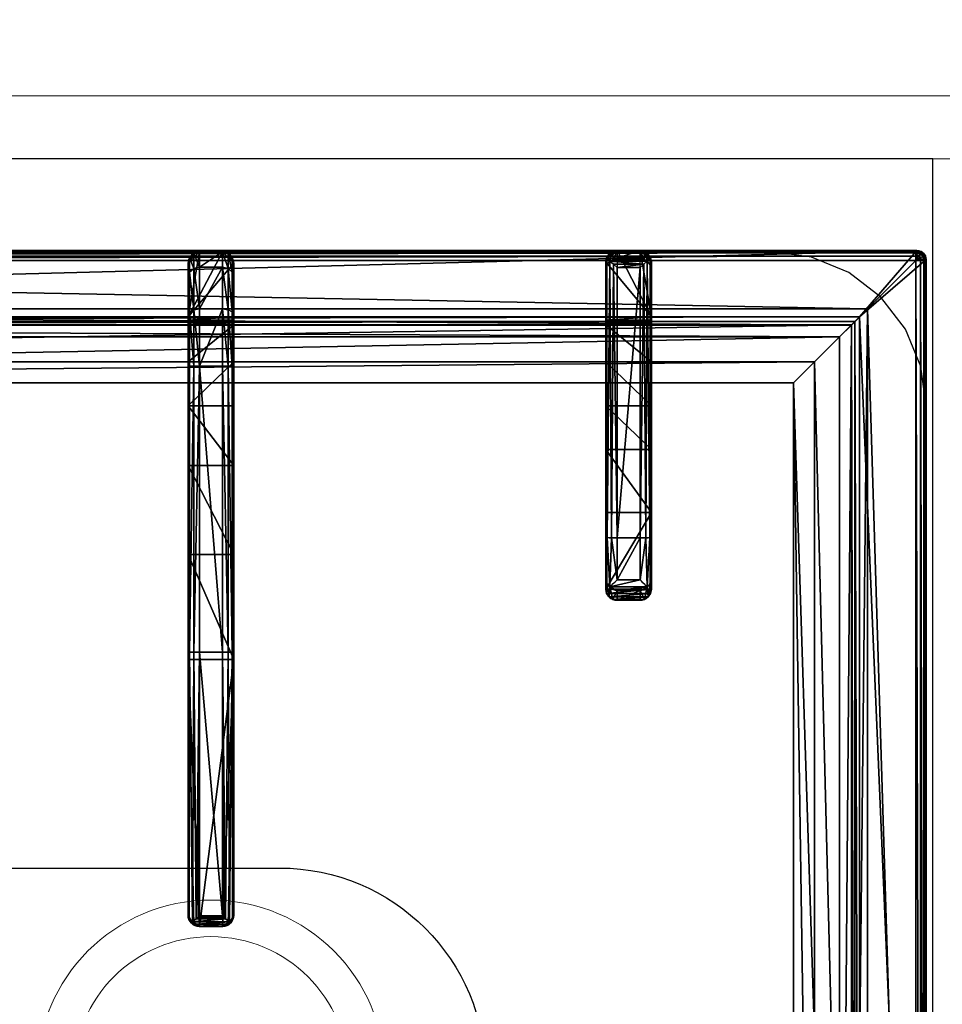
# Model space of a CAD drawing. Header units: millimetres. Extents: x 103872 to 294171, y 5570 to 32737.
# Tile 31 of 117: x 107410 to 107611, y 11869 to 12084. Entities that reach past the tile are written whole.
import ezdxf

# ---------------------------------------------------------------- set-up
doc = ezdxf.new("R2010")
doc.units = ezdxf.units.MM
doc.header["$LTSCALE"] = 2.5
doc.linetypes.add('CONTINUA', pattern=[0])
doc.layers.add('CKD Equipments', color=252, linetype='Continuous', lineweight=0)
doc.layers.add('Dimension', color=40, linetype='Continuous', lineweight=0)
for name, color, linetype in [('IQ_200_3D', 1, 'Continuous'), ('IQ_204_2D', 7, 'CONTINUA'), ('IQ_204_3D', 7, 'Continuous')]:
    doc.layers.add(name, color=color, linetype=linetype)

# ---------------------------------------------------------------- blocks, each defined once
blk = doc.blocks.new('ELECTROLUX-MC7-TOPFYERBRURNERS4')
at = {"layer": 'IQ_200_3D', "color": 8}
for points, invisible_edges in [([(800, -80.5, 900), (779.66, -117.26, 900), (779.66, -619.74, 900), (800, -655, 900)], 5), ([(778.51, -628.47, 900), (779.66, -619.74, 900), (800, -655, 900)], 10), ([(775.14, -636.62, 900), (778.51, -628.47, 900), (800, -655, 900)], 10), ([(769.77, -643.61, 900), (775.14, -636.62, 900), (800, -655, 900)], 10), ([(762.78, -648.98, 900), (769.77, -643.61, 900), (800, -655, 900)], 10), ([(754.63, -652.35, 900), (762.78, -648.98, 900), (800, -655, 900)], 10), ([(800, -655, 900), (745.89, -653.5, 900), (454.11, -653.5, 900), (400, -655, 900)], 5), ([(745.89, -653.5, 900), (754.63, -652.35, 900), (800, -655, 900)], 10)]:
    blk.add_3dface(points, dxfattribs=dict(at, invisible_edges=invisible_edges))
at = {"layer": 'IQ_204_2D', "color": 8}
for p, q in [((780, -651.5), (780, -85.5)), ((634.69, -492.25), (635.11, -492.25)), ((635.11, -492.25), (692.24, -492.25)), ((692.24, -492.25), (754.69, -492.25)), ((754.69, -494.75), (754.69, -492.25)), ((754.69, -492.25), (777.19, -492.25)), ((632.19, -494.75), (632.19, -499.75)), ((632.64, -494.75), (632.19, -494.75)), ((632.64, -494.75), (632.64, -499.75)), ((632.73, -494.16), (632.73, -500.34)), ((634.54, -494.75), (634.54, -499.75)), ((692.19, -494.75), (634.54, -494.75)), ((692.19, -494.75), (692.19, -499.75)), ((754.69, -494.75), (692.19, -494.75)), ((754.69, -494.75), (754.69, -499.75)), ((779.69, -494.75), (754.69, -494.75)), ((779.69, -494.75), (779.69, -499.75)), ((632.19, -499.75), (632.64, -499.75)), ((634.54, -499.75), (692.19, -499.75)), ((692.19, -499.75), (754.69, -499.75)), ((754.69, -502.25), (754.69, -499.75)), ((754.69, -499.75), (779.69, -499.75)), ((635.11, -502.25), (634.69, -502.25)), ((692.24, -502.25), (635.11, -502.25)), ((754.69, -502.25), (692.24, -502.25)), ((777.19, -502.25), (754.69, -502.25)), ((708.09, -583.5), (705.96, -583.5)), ((708.09, -583.5), (717.24, -583.5)), ((717.24, -583.5), (777.53, -583.5)), ((703.52, -591), (703.52, -586)), ((703.52, -586), (705.63, -586)), ((705.63, -586), (705.63, -591)), ((717.19, -586), (707.98, -586)), ((707.98, -591), (707.98, -586)), ((717.19, -586), (717.19, -591)), ((778, -586), (717.19, -586)), ((778, -586), (778, -591)), ((780, -586), (780, -591)), ((780, -586), (780, -591)), ((705.63, -591), (703.52, -591)), ((707.98, -591), (717.19, -591)), ((717.19, -591), (778, -591)), ((705.96, -593.5), (708.09, -593.5)), ((717.24, -593.5), (708.09, -593.5)), ((777.53, -593.5), (717.24, -593.5)), ((422, -653.5), (778, -653.5))]:
    blk.add_line(p, q, dxfattribs=at)
blk.add_lwpolyline([(751.02, -112.48), (448.98, -112.48), (448.98, -624.52), (751.02, -624.52)], close=True, dxfattribs=at)
blk.add_lwpolyline([(645, -383.5), (645, -512.25, -1), (555, -512.25), (555, -383.5)], format="xyb", dxfattribs=at)
for centre, start, end in [((777.19, -494.75), 0, 90), ((777.19, -499.75), 270, 0)]:
    blk.add_arc(centre, 2.5, start, end, dxfattribs=at)
at = {"layer": 'IQ_204_2D', "color": 8, "extrusion": (0, 0, -1)}
for centre, major_axis, ratio, start_param, end_param in [((634.69, -494.75), (2.5, 0), 0.99863, 3.141593, 4.712389), ((635.11, -494.75), (0, 2.5), 0.951091, -0.914364, 0), ((692.24, -494.75), (0, 2.5), 0.02182, 4.712389, 6.283185), ((636.11, -494.75), (3.47, 0), 0.720185, 3.141593, 3.380139), ((634.69, -499.75), (-2.5, 0), 0.99863, 4.712389, 6.283185), ((636.11, -499.75), (-3.47, 0), 0.720185, -0.238546, 0), ((635.11, -499.75), (0, 2.5), 0.951091, 3.141593, 4.055957), ((692.24, -499.75), (0, 2.5), 0.02182, 3.141593, 4.712389), ((778, -651.5), (-1.42, 1.42), 0.997265, 2.357564, 3.925621)]:
    blk.add_ellipse(centre, major_axis=major_axis, ratio=ratio, start_param=start_param, end_param=end_param, dxfattribs=at)
at = {"layer": 'IQ_204_2D', "color": 8}
for centre, major_axis, ratio, start_param, end_param in [((708.09, -586), (1.92, 1.92), 0.8391, 1.592613, 2.268928), ((708.09, -586), (0, 2.5), 0.84544, 0, 0.894481), ((708.09, -586), (-2.5, 2.5), 0.02182, 0.872665, 1.54898), ((717.24, -586), (0, 2.5), 0.02182, 0, 1.570796), ((777.53, -586), (0, 2.5), 0.948965, -0.895145, 0), ((708.09, -591), (-1.92, 1.92), 0.8391, 0.872665, 1.54898), ((708.09, -591), (2.5, 2.5), 0.02182, 1.592613, 2.268928), ((717.24, -591), (0, 2.5), 0.02182, 1.570796, 3.141593), ((708.09, -591), (0, 2.5), 0.84544, 2.247111, 3.141593), ((777.53, -591), (0, 2.5), 0.948965, 3.141593, 4.036737)]:
    blk.add_ellipse(centre, major_axis=major_axis, ratio=ratio, start_param=start_param, end_param=end_param, dxfattribs=at)
for points, knots in [([(633.22, -493.22), (633.07, -493.42), (632.94, -493.63), (632.8, -493.95), (632.76, -494.06), (632.73, -494.16)], [11.917214, 11.917214, 11.917214, 11.917214, 12.775852, 12.775852, 13.165698, 13.165698, 13.165698, 13.165698]), ([(634.54, -494.75), (634.54, -494.75), (634.54, -494.75), (634.54, -494.75), (634.54, -494.75), (634.54, -494.75), (634.54, -494.75), (634.54, -494.74), (634.54, -494.74), (634.54, -494.74), (634.53, -494.74), (634.53, -494.73), (634.53, -494.73), (634.51, -494.71), (634.5, -494.7), (634.48, -494.68), (634.46, -494.66), (634.41, -494.6), (634.37, -494.55), (634.25, -494.41), (634.15, -494.31), (633.97, -494.1), (633.87, -493.99), (633.68, -493.77), (633.59, -493.66), (633.41, -493.44), (633.31, -493.33), (633.22, -493.22)], [8.18857, 8.18857, 8.18857, 8.18857, 8.190334, 8.190334, 8.192098, 8.192098, 8.195626, 8.195626, 8.202682, 8.202682, 8.216794, 8.216794, 8.245018, 8.245018, 8.301466, 8.301466, 8.414361, 8.414361, 8.640152, 8.640152, 9.091733, 9.091733, 9.543315, 9.543315, 9.994896, 9.994896, 10.458359, 10.458359, 10.458359, 10.458359]), ([(632.73, -500.34), (632.76, -500.44), (632.8, -500.55), (632.94, -500.87), (633.07, -501.08), (633.22, -501.28)], [0.764042, 0.764042, 0.764042, 0.764042, 1.153889, 1.153889, 2.012527, 2.012527, 2.012527, 2.012527]), ([(633.22, -501.28), (633.31, -501.17), (633.41, -501.06), (633.59, -500.84), (633.68, -500.73), (633.87, -500.51), (633.97, -500.4), (634.15, -500.19), (634.25, -500.09), (634.37, -499.95), (634.41, -499.9), (634.46, -499.84), (634.48, -499.82), (634.5, -499.8), (634.51, -499.79), (634.53, -499.77), (634.53, -499.77), (634.53, -499.76), (634.54, -499.76), (634.54, -499.76), (634.54, -499.76), (634.54, -499.75), (634.54, -499.75), (634.54, -499.75), (634.54, -499.75), (634.54, -499.75), (634.54, -499.75), (634.54, -499.75)], [5.918265, 5.918265, 5.918265, 5.918265, 6.381728, 6.381728, 6.833309, 6.833309, 7.284891, 7.284891, 7.736472, 7.736472, 7.962263, 7.962263, 8.075158, 8.075158, 8.131606, 8.131606, 8.15983, 8.15983, 8.173942, 8.173942, 8.180998, 8.180998, 8.184526, 8.184526, 8.18629, 8.18629, 8.188054, 8.188054, 8.188054, 8.188054]), ([(705.96, -583.5), (705.81, -583.5), (705.65, -583.51), (705.34, -583.58), (705.18, -583.63), (704.88, -583.75), (704.74, -583.83), (704.47, -584.02), (704.35, -584.12), (704.13, -584.34), (704.03, -584.47), (703.85, -584.74), (703.77, -584.89), (703.65, -585.2), (703.6, -585.36), (703.54, -585.68), (703.52, -585.84), (703.52, -586)], [3.776921, 3.776921, 3.776921, 3.776921, 4.248957, 4.248957, 4.720993, 4.720993, 5.193029, 5.193029, 5.665065, 5.665065, 6.135831, 6.135831, 6.606596, 6.606596, 7.077361, 7.077361, 7.548126, 7.548126, 7.548126, 7.548126]), ([(779.38, -584.44), (779.21, -584.64), (779.01, -584.87), (778.67, -585.25), (778.53, -585.41), (778.26, -585.71), (778.13, -585.86), (778, -586)], [11.858599, 11.858599, 11.858599, 11.858599, 12.773425, 12.773425, 13.35037, 13.35037, 13.927314, 13.927314, 13.927314, 13.927314]), ([(780, -586), (779.99, -585.86), (779.97, -585.71), (779.91, -585.41), (779.86, -585.25), (779.69, -584.87), (779.55, -584.64), (779.38, -584.44)], [0, 0, 0, 0, 0.576945, 0.576945, 1.153889, 1.153889, 2.068716, 2.068716, 2.068716, 2.068716]), ([(703.52, -591), (703.52, -591.16), (703.54, -591.32), (703.6, -591.64), (703.65, -591.8), (703.77, -592.11), (703.85, -592.26), (704.03, -592.53), (704.13, -592.66), (704.35, -592.88), (704.47, -592.98), (704.74, -593.17), (704.88, -593.25), (705.18, -593.37), (705.34, -593.42), (705.65, -593.48), (705.81, -593.5), (705.96, -593.5)], [15.096253, 15.096253, 15.096253, 15.096253, 15.567018, 15.567018, 16.037783, 16.037783, 16.508548, 16.508548, 16.979314, 16.979314, 17.45135, 17.45135, 17.923386, 17.923386, 18.395422, 18.395422, 18.867458, 18.867458, 18.867458, 18.867458]), ([(778, -591), (778.13, -591.14), (778.26, -591.29), (778.53, -591.59), (778.67, -591.75), (779.01, -592.13), (779.21, -592.36), (779.38, -592.56)], [0, 0, 0, 0, 0.576945, 0.576945, 1.153889, 1.153889, 2.068716, 2.068716, 2.068716, 2.068716]), ([(779.38, -592.56), (779.55, -592.36), (779.69, -592.13), (779.86, -591.75), (779.91, -591.59), (779.97, -591.29), (779.99, -591.14), (780, -591)], [11.858599, 11.858599, 11.858599, 11.858599, 12.773425, 12.773425, 13.35037, 13.35037, 13.927314, 13.927314, 13.927314, 13.927314])]:
    blk.add_open_spline(points, degree=3, knots=knots, dxfattribs=at)
at = {"layer": 'IQ_204_3D', "color": 8}
mesh = blk.add_polyface(dxfattribs=at)
corners = [(779.78, -85.71, 904.1), (780, -85.5, 900), (779.52, -84.72, 904.14), (779.73, -84.5, 900), (778, -83.5, 900), (778.78, -83.98, 904.14), (779, -83.77, 900), (777.79, -83.72, 904.1), (779.48, -85.71, 905.06), (779.29, -84.85, 905), (778.65, -85.21, 905.73), (778.76, -85.71, 905.75), (778.65, -84.21, 905), (777.79, -84.02, 905.06), (778.29, -84.85, 905.73), (777.79, -84.74, 905.75), (777.79, -85.71, 906), (422.21, -85.71, 906), (422.21, -84.74, 905.75), (422.21, -84.02, 905.06), (422.21, -83.72, 904.1), (422, -83.5, 900), (765.45, -638.95, 900), (422, -653.5, 900), (434.55, -638.95, 900), (765.45, -98.05, 900), (780, -651.5, 900), (434.55, -98.05, 900), (420, -85.5, 900), (421, -83.77, 900), (779.73, -652.5, 900), (779, -653.23, 900), (778, -653.5, 900), (420, -651.5, 900), (420.27, -652.5, 900), (421, -653.23, 900), (420.27, -84.5, 900), (421.22, -83.98, 904.14), (420.48, -84.72, 904.14), (420.22, -85.71, 904.1), (421.35, -84.21, 905), (421.71, -84.85, 905.73), (420.71, -84.85, 905), (420.52, -85.71, 905.06), (421.35, -85.21, 905.73), (421.24, -85.71, 905.75), (422.21, -651.29, 906), (421.24, -651.29, 905.75), (420.52, -651.29, 905.06), (420.22, -651.29, 904.1), (420.48, -652.28, 904.14), (421.22, -653.02, 904.14), (422.21, -653.28, 904.1), (420.71, -652.15, 905), (421.35, -651.79, 905.73), (421.35, -652.79, 905), (422.21, -652.98, 905.06), (421.71, -652.15, 905.73), (422.21, -652.26, 905.75), (435.55, -637.95, 899.73), (435.55, -99.05, 899.73), (436.28, -99.78, 899), (436.28, -637.22, 899), (438.88, -634.62, 902.5), (438.88, -102.38, 902.5), (436.31, -637.19, 905.06), (436.31, -99.81, 905.06), (432.81, -96.31, 906), (432.81, -640.69, 906), (448.98, -624.52, 885), (448.98, -112.48, 885), (444.36, -107.86, 885), (444.36, -629.14, 885), (777.79, -653.28, 904.1), (777.79, -652.98, 905.06), (777.79, -651.29, 906), (777.79, -652.26, 905.75), (763.72, -637.22, 899), (764.45, -637.95, 899.73), (764.45, -99.05, 899.73), (763.72, -99.78, 899), (767.19, -640.69, 906), (767.19, -96.31, 906), (778.78, -653.02, 904.14), (779.52, -652.28, 904.14), (779.78, -651.29, 904.1), (778.65, -652.79, 905), (778.29, -652.15, 905.73), (779.29, -652.15, 905), (779.48, -651.29, 905.06), (778.65, -651.79, 905.73), (778.76, -651.29, 905.75), (761.12, -634.62, 902.5), (751.02, -624.52, 885), (763.69, -637.19, 905.06), (755.64, -629.14, 885), (755.64, -107.86, 885), (751.02, -112.48, 885), (761.12, -102.38, 902.5), (763.69, -99.81, 905.06)]
mesh.append_faces([[corners[k] for k in face] for face in [(16, 10, 14), (17, 41, 44), (46, 54, 57), (75, 87, 90)]], dxfattribs={"color": 8})
mesh.append_faces([[corners[k] for k in face] for face in [(4, 5, 6), (8, 10, 11), (16, 11, 10), (15, 16, 14), (7, 19, 13), (13, 18, 15), (28, 38, 36), (19, 41, 18), (17, 18, 41), (45, 17, 44), (39, 48, 43), (43, 47, 45), (23, 51, 35), (48, 54, 47), (46, 47, 54), (58, 46, 57), (52, 74, 56), (76, 56, 74), (26, 84, 30), (74, 87, 76), (85, 88, 84), (88, 87, 86), (75, 76, 87), (91, 75, 90), (85, 8, 89), (11, 89, 8)]], dxfattribs={"vtx0": -1, "color": 8})
mesh.append_faces([[corners[k] for k in face] for face in [(16, 15, 17), (22, 23, 24), (25, 26, 22), (27, 21, 25), (21, 28, 29), (6, 1, 4), (4, 25, 21), (24, 28, 27), (35, 33, 23), (26, 25, 1), (23, 22, 32), (17, 45, 46), (75, 81, 46), (81, 16, 82), (46, 67, 17), (17, 82, 16), (93, 72, 69), (72, 93, 95), (70, 71, 97), (97, 95, 93)]], dxfattribs={"vtx0": -1, "vtx1": -1, "color": 8})
mesh.append_faces([[corners[k] for k in face] for face in [(21, 27, 28), (4, 1, 25), (26, 32, 22), (24, 23, 33)]], dxfattribs={"vtx0": -1, "vtx1": -1, "vtx2": -1, "color": 8})
mesh.append_faces([[corners[k] for k in face] for face in [(17, 15, 18), (24, 33, 28), (46, 45, 47), (75, 58, 76), (16, 91, 11)]], dxfattribs={"vtx0": -1, "vtx2": -1, "color": 8})
mesh.append_faces([[corners[k] for k in face] for face in [(0, 1, 2), (5, 2, 6), (8, 0, 9), (5, 12, 2), (5, 7, 12), (12, 13, 14), (12, 14, 9), (2, 9, 0), (10, 9, 14), (19, 18, 13), (4, 21, 7), (30, 31, 26), (34, 33, 35), (20, 21, 37), (38, 37, 36), (19, 20, 40), (38, 42, 37), (38, 39, 42), (42, 43, 44), (42, 44, 40), (37, 40, 20), (41, 40, 44), (48, 47, 43), (28, 33, 39), (49, 33, 50), (51, 50, 35), (48, 49, 53), (51, 55, 50), (51, 52, 55), (55, 56, 57), (55, 57, 53), (50, 53, 49), (54, 53, 57), (24, 27, 59), (61, 62, 60), (63, 64, 65), (67, 68, 66), (69, 70, 63), (61, 71, 62), (73, 74, 52), (58, 56, 76), (32, 73, 23), (62, 77, 59), (22, 24, 78), (27, 25, 60), (80, 61, 79), (73, 32, 83), (84, 83, 30), (74, 73, 86), (88, 89, 90), (88, 86, 84), (83, 84, 86), (92, 93, 63), (68, 81, 65), (92, 63, 94), (72, 95, 62), (95, 96, 77), (98, 97, 92), (81, 82, 94), (98, 92, 99), (77, 80, 78), (25, 22, 79), (0, 8, 85), (91, 89, 11), (80, 96, 61), (70, 97, 64), (64, 98, 66), (82, 67, 99), (1, 0, 26)]], dxfattribs={"vtx1": -1, "color": 8})
mesh.append_faces([[corners[k] for k in face] for face in [(31, 32, 26), (75, 46, 58), (75, 16, 81), (81, 68, 46), (68, 67, 46), (67, 82, 17), (70, 69, 71), (72, 71, 69), (71, 96, 97), (96, 95, 97), (16, 75, 91)]], dxfattribs={"vtx1": -1, "vtx2": -1, "color": 8})
mesh.append_faces([[corners[k] for k in face] for face in [(1, 3, 2), (4, 7, 5), (2, 3, 6), (8, 9, 10), (7, 13, 12), (12, 9, 2), (13, 15, 14), (7, 20, 19), (21, 20, 7), (6, 3, 1), (28, 36, 29), (21, 29, 37), (28, 39, 38), (37, 29, 36), (19, 40, 41), (39, 43, 42), (42, 40, 37), (43, 45, 44), (39, 49, 48), (33, 49, 39), (33, 34, 50), (23, 52, 51), (50, 34, 35), (48, 53, 54), (52, 56, 55), (55, 53, 50), (56, 58, 57), (27, 60, 59), (62, 59, 60), (64, 66, 65), (68, 65, 66), (70, 64, 63), (71, 72, 62), (73, 52, 23), (77, 78, 59), (24, 59, 78), (25, 79, 60), (61, 60, 79), (32, 31, 83), (26, 85, 84), (83, 31, 30), (74, 86, 87), (73, 83, 86), (85, 89, 88), (88, 90, 87), (89, 91, 90), (93, 69, 63), (81, 94, 65), (63, 65, 94), (95, 77, 62), (96, 80, 77), (97, 93, 92), (82, 99, 94), (92, 94, 99), (80, 79, 78), (22, 78, 79), (96, 71, 61), (97, 98, 64), (98, 99, 66), (67, 66, 99), (0, 85, 26)]], dxfattribs={"vtx2": -1, "color": 8})
mesh = blk.add_polyface(dxfattribs=at)
corners = [(634.06, -492.51, 931.06), (633.44, -492.58, 922), (633.22, -493.22, 931.91), (635.11, -492.25, 930.01), (634.69, -492.25, 922), (632.52, -493.5, 922), (632.73, -494.16, 931.11), (632.64, -494.75, 930.59), (632.64, -494.6, 930.62), (632.19, -494.75, 922), (632.66, -494.45, 930.72), (690.6, -492.25, 922), (690.6, -502.25, 922), (634.69, -502.25, 922), (632.52, -501, 922), (633.44, -501.92, 922), (632.19, -499.75, 922), (692.24, -492.25, 932.5), (713.55, -492.25, 917.44), (754.69, -492.25, 932.5), (765.94, -492.25, 929.49), (774.17, -492.25, 921.25), (777.19, -492.25, 900), (765.45, -492.25, 900), (777.19, -492.25, 910), (733.01, -492.25, 904.45), (764.77, -492.25, 899.88), (764.17, -492.25, 899.53), (755.64, -492.25, 885), (746.02, -492.25, 885), (763.72, -492.25, 899), (692.21, -492.58, 933.75), (633.92, -494.04, 932.35), (692.19, -493.5, 934.67), (692.19, -494.75, 935), (634.26, -494.43, 932.45), (634.42, -494.6, 932.47), (634.48, -494.68, 932.48), (634.52, -494.72, 932.48), (634.54, -494.75, 932.48), (754.69, -492.58, 933.75), (766.56, -492.58, 930.57), (754.69, -494.75, 935), (767.02, -493.5, 931.36), (754.69, -493.5, 934.67), (767.19, -494.75, 931.65), (776.05, -493.5, 922.33), (775.25, -492.58, 921.87), (779.69, -494.75, 910), (779.35, -493.5, 910), (776.34, -494.75, 922.5), (778.44, -492.58, 910), (779.69, -494.75, 900), (779.35, -493.5, 900), (778.44, -492.58, 900), (633.22, -501.28, 931.91), (632.73, -500.34, 931.11), (633.92, -500.46, 932.35), (634.26, -500.07, 932.45), (634.42, -499.9, 932.47), (634.48, -499.82, 932.48), (634.54, -499.76, 932.48), (632.64, -499.75, 930.59), (632.64, -499.9, 930.62), (632.66, -500.05, 930.72), (634.06, -501.99, 931.06), (635.11, -502.25, 930.01), (692.24, -502.25, 932.5), (733.01, -502.25, 904.45), (777.19, -502.25, 910), (713.55, -502.25, 917.44), (746.02, -502.25, 885), (763.72, -502.25, 899), (755.64, -502.25, 885), (764.17, -502.25, 899.53), (764.77, -502.25, 899.88), (765.45, -502.25, 900), (777.19, -502.25, 900), (774.17, -502.25, 921.25), (765.94, -502.25, 929.49), (754.69, -502.25, 932.5), (778.44, -501.92, 910), (775.25, -501.92, 921.87), (779.69, -499.75, 910), (776.05, -501, 922.33), (779.35, -501, 910), (776.34, -499.75, 922.5), (767.02, -501, 931.36), (766.56, -501.92, 930.57), (754.69, -499.75, 935), (754.69, -501, 934.67), (767.19, -499.75, 931.65), (754.69, -501.92, 933.75), (778.44, -501.92, 900), (779.69, -499.75, 900), (779.35, -501, 900), (692.21, -501.92, 933.75), (692.19, -501, 934.67), (692.19, -499.75, 935)]
mesh.append_faces([[corners[k] for k in face] for face in [(0, 1, 2), (1, 5, 2), (2, 5, 6), (32, 33, 2), (2, 31, 0), (56, 14, 55), (65, 55, 15), (15, 55, 14), (65, 96, 55), (55, 97, 57)]], dxfattribs={"color": 8})
mesh.append_faces([[corners[k] for k in face] for face in [(9, 6, 5), (33, 31, 2), (20, 40, 41), (42, 43, 44), (43, 47, 41), (50, 49, 46), (51, 46, 49), (48, 53, 49), (22, 51, 54), (54, 49, 53), (6, 55, 2), (13, 65, 15), (78, 81, 82), (83, 84, 85), (84, 88, 82), (91, 90, 87), (92, 87, 90), (94, 85, 95), (95, 81, 93), (83, 50, 86), (42, 91, 45), (45, 86, 50), (96, 97, 55), (89, 97, 90), (90, 96, 92), (29, 68, 25), (12, 18, 70), (70, 25, 68)]], dxfattribs={"vtx0": -1, "color": 8})
mesh.append_faces([[corners[k] for k in face] for face in [(5, 11, 9), (13, 14, 12), (11, 17, 18), (24, 18, 21), (30, 25, 27), (19, 40, 20), (56, 10, 64), (7, 9, 62), (66, 12, 67), (68, 69, 70), (71, 72, 68), (70, 67, 12), (69, 81, 78), (22, 52, 23), (95, 77, 94), (80, 92, 67), (97, 96, 90), (34, 98, 42)]], dxfattribs={"vtx0": -1, "vtx1": -1, "color": 8})
mesh.append_faces([[corners[k] for k in face] for face in [(24, 23, 25), (36, 37, 34), (37, 38, 34), (38, 39, 34), (60, 37, 59), (37, 60, 38), (38, 61, 39), (61, 38, 60), (37, 36, 59), (62, 64, 10), (69, 68, 76), (23, 94, 77), (61, 60, 98), (60, 59, 98), (39, 61, 34), (61, 98, 34)]], dxfattribs={"vtx0": -1, "vtx1": -1, "vtx2": -1, "color": 8})
mesh.append_faces([[corners[k] for k in face] for face in [(24, 25, 18), (17, 0, 31), (24, 47, 51), (17, 31, 40), (80, 88, 92), (69, 93, 81), (67, 96, 65), (98, 57, 97), (67, 92, 96)]], dxfattribs={"vtx0": -1, "vtx2": -1, "color": 8})
mesh.append_faces([[corners[k] for k in face] for face in [(0, 3, 1), (10, 6, 9), (1, 4, 5), (4, 3, 11), (22, 23, 24), (28, 29, 30), (3, 0, 17), (35, 36, 34), (20, 41, 21), (43, 45, 46), (43, 41, 44), (48, 49, 50), (50, 46, 45), (47, 21, 41), (40, 44, 41), (40, 31, 44), (52, 53, 48), (51, 49, 54), (55, 57, 2), (58, 35, 57), (58, 59, 35), (32, 2, 57), (6, 10, 56), (8, 7, 10), (63, 64, 62), (14, 56, 16), (64, 63, 16), (13, 12, 66), (77, 69, 76), (78, 82, 79), (84, 86, 87), (84, 82, 85), (89, 90, 91), (91, 87, 86), (88, 79, 82), (81, 85, 82), (77, 93, 69), (85, 81, 95), (48, 50, 83), (91, 86, 45), (52, 48, 94), (54, 53, 22), (76, 23, 77), (66, 67, 65), (58, 57, 98), (71, 68, 29), (18, 25, 70), (71, 29, 73), (73, 28, 72), (23, 76, 26), (72, 30, 74), (27, 26, 74)]], dxfattribs={"vtx1": -1, "color": 8})
mesh.append_faces([[corners[k] for k in face] for face in [(7, 8, 9), (4, 11, 5), (11, 12, 9), (14, 16, 12), (16, 9, 12), (3, 17, 11), (17, 19, 18), (19, 20, 18), (20, 21, 18), (23, 26, 25), (26, 27, 25), (29, 25, 30), (33, 32, 34), (34, 42, 33), (33, 44, 31), (19, 17, 40), (22, 24, 51), (36, 35, 59), (7, 62, 10), (9, 16, 62), (63, 62, 16), (72, 74, 68), (74, 75, 68), (75, 76, 68), (69, 78, 70), (78, 79, 70), (79, 80, 70), (80, 67, 70), (53, 52, 22), (52, 94, 23), (89, 98, 97)]], dxfattribs={"vtx1": -1, "vtx2": -1, "color": 8})
mesh.append_faces([[corners[k] for k in face] for face in [(3, 4, 1), (8, 10, 9), (13, 15, 14), (32, 35, 34), (42, 45, 43), (43, 46, 47), (24, 21, 47), (51, 47, 46), (42, 44, 33), (6, 56, 55), (35, 32, 57), (13, 66, 65), (56, 64, 16), (71, 73, 72), (83, 86, 84), (84, 87, 88), (80, 79, 88), (92, 88, 87), (94, 83, 85), (42, 89, 91), (48, 83, 94), (95, 93, 77), (59, 58, 98), (98, 89, 42), (12, 11, 18), (29, 28, 73), (28, 30, 72), (76, 75, 26), (30, 27, 74), (26, 75, 74)]], dxfattribs={"vtx2": -1, "color": 8})
mesh = blk.add_polyface(dxfattribs=at)
corners = [(707.98, -591, 934.6), (706.44, -584.43, 933.98), (706.44, -592.56, 933.98), (707.98, -586, 934.6), (705.63, -586, 932.53), (705.63, -591, 932.53), (703.71, -591.96, 920.55), (703.52, -591, 920.59), (704.24, -592.77, 920.43), (707.18, -593.25, 933.14), (705.96, -593.5, 920), (708.09, -593.5, 932.1), (705.03, -593.31, 920.24), (703.52, -586, 920.59), (703.71, -585.04, 920.55), (707.18, -583.75, 933.14), (704.24, -584.23, 920.43), (705.03, -583.69, 920.24), (705.96, -583.5, 920), (708.09, -583.5, 932.1), (717.24, -593.5, 932.5), (722.73, -593.5, 912.68), (775.79, -593.5, 932.5), (746.02, -593.5, 885), (763.72, -593.5, 899), (736.51, -593.5, 900.63), (755.64, -593.5, 885), (764.17, -593.5, 899.53), (764.77, -593.5, 899.88), (777.5, -593.5, 900), (765.45, -593.5, 900), (722.73, -583.5, 912.68), (746.02, -583.5, 885), (736.51, -583.5, 900.63), (717.24, -583.5, 932.5), (777.5, -583.5, 900), (765.45, -583.5, 900), (775.79, -583.5, 932.5), (764.77, -583.5, 899.88), (764.17, -583.5, 899.53), (755.64, -583.5, 885), (763.72, -583.5, 899), (778.27, -586, 933.1), (780, -586, 900), (778.1, -585.2, 933.81), (778.75, -583.83, 900), (777.64, -584.44, 934.45), (779.66, -584.75, 900), (776.82, -583.75, 933.58), (780, -591, 900), (778.27, -591, 933.1), (779.66, -592.25, 900), (778.75, -593.16, 900), (717.19, -584.75, 934.67), (717.19, -586, 935), (717.21, -583.83, 933.75), (776.98, -585.2, 934.87), (776.27, -586, 935), (717.19, -591, 935), (776.27, -591, 935), (777.64, -592.56, 934.45), (776.98, -591.8, 934.87), (778.1, -591.8, 933.81), (776.82, -593.25, 933.58), (717.21, -593.16, 933.75), (717.19, -592.25, 934.67)]
mesh.append_faces([[corners[k] for k in face] for face in [(5, 6, 2), (5, 7, 6), (6, 8, 2), (13, 4, 14), (16, 14, 1), (1, 14, 4), (42, 43, 44), (45, 46, 47), (46, 45, 48), (46, 44, 47), (44, 43, 47), (1, 55, 15), (48, 55, 46), (46, 53, 56), (57, 56, 54), (50, 62, 49), (49, 62, 51), (63, 52, 60), (52, 51, 60), (60, 51, 62), (61, 65, 60), (59, 58, 61), (60, 64, 63), (9, 64, 2)]], dxfattribs={"color": 8})
mesh.append_faces([[corners[k] for k in face] for face in [(0, 1, 2), (15, 16, 1), (16, 15, 17), (19, 17, 15), (32, 25, 33), (35, 48, 45), (35, 30, 36), (3, 53, 1), (53, 55, 1), (55, 53, 46), (58, 65, 61), (65, 64, 60), (64, 65, 2), (65, 0, 2)]], dxfattribs={"vtx0": -1, "color": 8})
mesh.append_faces([[corners[k] for k in face] for face in [(20, 21, 22), (23, 24, 25), (25, 22, 21), (30, 22, 28), (12, 17, 10), (17, 12, 16), (6, 14, 8), (8, 16, 12), (18, 34, 31), (37, 31, 34), (51, 29, 49), (49, 30, 43)]], dxfattribs={"vtx0": -1, "vtx1": -1, "color": 8})
mesh.append_faces([[corners[k] for k in face] for face in [(25, 28, 22), (37, 38, 33), (35, 43, 30)]], dxfattribs={"vtx0": -1, "vtx1": -1, "vtx2": -1, "color": 8})
mesh.append_faces([[corners[k] for k in face] for face in [(37, 33, 31), (33, 39, 41), (34, 15, 55), (34, 55, 48), (58, 54, 3), (54, 58, 59), (20, 63, 64), (20, 64, 9)]], dxfattribs={"vtx0": -1, "vtx2": -1, "color": 8})
mesh.append_faces([[corners[k] for k in face] for face in [(1, 4, 2), (2, 8, 9), (10, 11, 12), (12, 9, 8), (4, 13, 5), (18, 17, 19), (11, 10, 20), (29, 22, 30), (7, 13, 6), (10, 18, 21), (25, 21, 33), (19, 34, 18), (35, 36, 37), (40, 32, 41), (37, 48, 35), (43, 42, 49), (45, 47, 35), (19, 15, 34), (37, 34, 48), (0, 58, 3), (57, 54, 59), (42, 44, 50), (46, 60, 44), (60, 46, 61), (59, 61, 57), (62, 50, 44), (22, 29, 63), (22, 63, 20), (11, 20, 9), (26, 23, 40), (24, 26, 41), (36, 30, 38), (24, 41, 27), (39, 38, 27)]], dxfattribs={"vtx1": -1, "color": 8})
mesh.append_faces([[corners[k] for k in face] for face in [(10, 21, 20), (24, 27, 25), (27, 28, 25), (13, 14, 6), (14, 16, 8), (36, 38, 37), (38, 39, 33), (32, 33, 41), (47, 43, 35), (29, 30, 49), (3, 54, 53), (58, 0, 65)]], dxfattribs={"vtx1": -1, "vtx2": -1, "color": 8})
mesh.append_faces([[corners[k] for k in face] for face in [(0, 3, 1), (4, 5, 2), (11, 9, 12), (13, 7, 5), (23, 26, 24), (17, 18, 10), (18, 31, 21), (32, 23, 25), (21, 31, 33), (42, 50, 49), (51, 52, 29), (54, 56, 53), (46, 56, 61), (60, 62, 44), (61, 56, 57), (29, 52, 63), (23, 32, 40), (26, 40, 41), (30, 28, 38), (41, 39, 27), (38, 28, 27)]], dxfattribs={"vtx2": -1, "color": 8})
blk = doc.blocks.new('ELECTROLUX-MC-BURNER6')
for radius in [38, 30]:
    blk.add_circle((0, 0), radius)
blk = doc.blocks.new('ARCH')
at = {"layer": 'CKD Equipments', "color": 8}
for p, q in [((115762.15, 12053.55, -880), (116417.15, 12053.55, -880)), ((116417.15, 12053.55, -880), (116492.15, 12053.55, -880))]:
    blk.add_line(p, q, dxfattribs=at)
blk.add_lwpolyline([(115769.16, 12567.32), (115769.16, 12067.32), (116470.3, 12067.32), (116470.3, 12567.32), (115769.16, 12567.32), (115794.16, 12567.32), (115794.16, 12067.32)], dxfattribs=at)
for points, invisible_edges in [([(116417.15, 12053.55, -230), (115864.15, 12053.55, -156), (115764.15, 12053.55, 20), (116417.15, 12053.55, 20)], 3), ([(115864.15, 12053.55, -156), (116417.15, 12053.55, -230), (115864.15, 12053.55, -230)], 1)]:
    blk.add_3dface(points, dxfattribs=dict(at, invisible_edges=invisible_edges))
for points in [[(116417.15, 11253.55, -230), (115864.15, 11253.55, -230), (115864.15, 12053.55, -230), (116417.15, 12053.55, -230)], [(116417.15, 11253.55, -230), (116417.15, 12053.55, -230), (116417.15, 12053.55, 20), (116417.15, 11253.55, 20)], [(116472.99, 11253.55, -225.59), (116417.15, 11253.55, -219.46), (116417.15, 12053.55, -219.46), (116472.99, 12053.55, -225.59)], [(116417.15, 11253.55, -219.46), (116417.15, 11253.55, 20), (116417.15, 12053.55, 20), (116417.15, 12053.55, -219.46)], [(116417.15, 11253.55, 20), (116479.15, 11253.55, 20), (116479.15, 12053.55, 20), (116417.15, 12053.55, 20)]]:
    blk.add_3dface(points, dxfattribs=at)
at = {"layer": 'CKD Equipments', "color": 8, "rotation": 90}
for name, p in [('ELECTROLUX-MC7-TOPFYERBRURNERS4', (115762.15, 11253.55, -880)), ('ELECTROLUX-MC-BURNER6', (116259.4, 11853.55, -880))]:
    blk.add_blockref(name, p, dxfattribs=at)

msp = doc.modelspace()

# ---------------------------------------------------------------- block references
at = {"layer": 'Dimension'}
msp.add_blockref('ARCH', (-8807.98, 0), dxfattribs=at)

doc.saveas('drawing.dxf')
